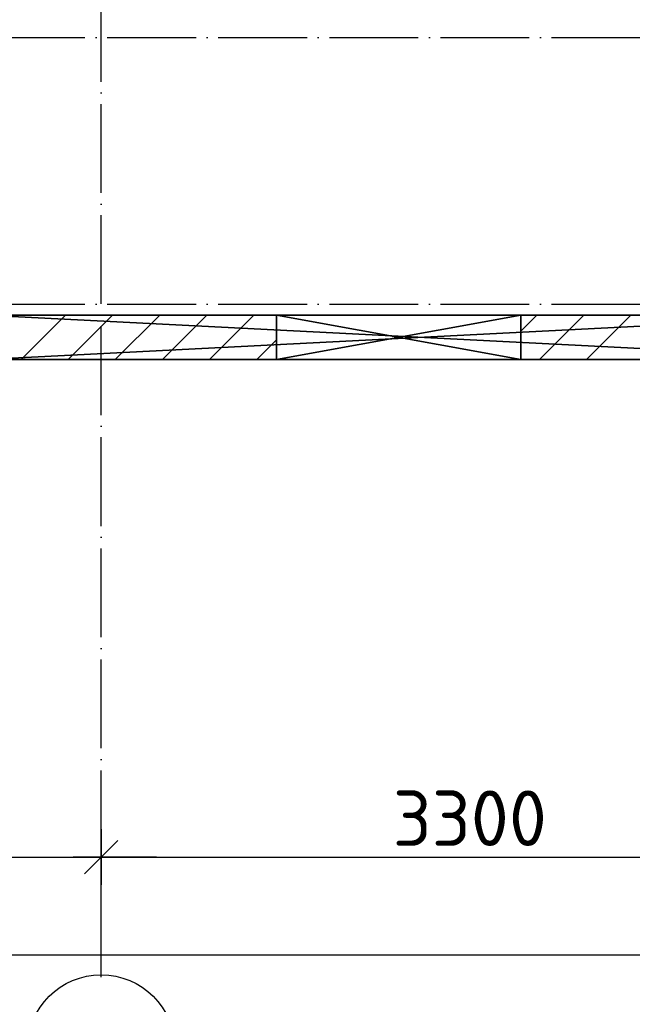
# Model space of a CAD drawing. Header units: millimetres. Extents: x 40580 to 559114, y -343730 to 81020.
# Tile 200 of 256: x 272118 to 274876, y -83646 to -79213. Entities that reach past the tile are written whole.
import ezdxf

# ---------------------------------------------------------------- set-up
doc = ezdxf.new("R2010")
doc.units = ezdxf.units.MM
doc.linetypes.add('______11', pattern=[500, 400, -50, 0, -50])
doc.linetypes.add('______5', pattern=[1100, 800, -100, 100, -100])
for name, color, linetype in [('____________', 7, 'Continuous'), ('___________________', 253, '______5'), ('______________________', 7, 'Continuous')]:
    doc.layers.add(name, color=color, linetype=linetype)
doc.styles.add('ISOCPEUR', font='isocpeur.ttf')

# ---------------------------------------------------------------- blocks, each defined once
blk = doc.blocks.new('ALL_ML_STRICH')
at = {"color": 0, "linetype": 'ByBlock', "lineweight": -2}
for p, q in [((0, -0.5), (0, 0.5)), ((-0.3, -0.3), (0.3, 0.3)), ((-1, 0), (0.5, 0))]:
    blk.add_line(p, q, dxfattribs=at)

msp = doc.modelspace()

# ---------------------------------------------------------------- linework, layer by layer
at = {"layer": '____________', "color": 253, "linetype": '______11'}
for p, q in [((274374.7, -80614.2), (274445.7, -80543.1)), ((274670, -80743.1), (274870, -80543.1))]:
    msp.add_line(p, q, dxfattribs=at)
at = {"layer": '____________', "color": 253, "linetype": '______5'}
msp.add_line((274457.9, -80743.1), (274657.9, -80543.1), dxfattribs=at)
at = {"layer": '____________', "color": 253, "linetype": '______11'}
for points in [[(272124.4, -80743.1), (272124.4, -80743.1), (272324.4, -80543.1)], [(272548.7, -80743.1), (272548.7, -80743.1), (272748.7, -80543.1)], [(272972.9, -80743.1), (272972.9, -80743.1), (273172.9, -80543.1)]]:
    msp.add_lwpolyline(points, dxfattribs=at)
at = {"layer": '____________', "color": 253, "linetype": '______5'}
for points in [[(272336.5, -80743.1), (272336.5, -80743.1), (272536.5, -80543.1)], [(272760.8, -80743.1), (272760.8, -80743.1), (272960.8, -80543.1)], [(273185.1, -80743.1), (273185.1, -80743.1), (273274.7, -80653.6)]]:
    msp.add_lwpolyline(points, dxfattribs=at)
at = {"layer": '___________________', "color": 253, "linetype": '______11'}
for p, q in [((272484.7, -83493.1), (272484.7, -63293.1)), ((272484.7, -83493.1), (272484.7, -63293.1)), ((235004.7, -79293.1), (282084.7, -79293.1)), ((235004.7, -79293.1), (282084.7, -79293.1)), ((235004.7, -80493.1), (282084.7, -80493.1)), ((235004.7, -80493.1), (282084.7, -80493.1)), ((272484.7, -83493.1), (272484.7, -83493.1)), ((272484.7, -83493.1), (272484.7, -83493.1))]:
    msp.add_line(p, q, dxfattribs=at)
at = {"layer": '___________________', "color": 7, "linetype": 'Continuous'}
msp.add_circle((272485.1, -83842.8), 330.4, dxfattribs=at)
at = {"layer": '______________________'}
for p, q in [((268564.7, -82982.8), (272484.7, -82982.8)), ((272484.7, -83523.1), (272484.7, -82982.8)), ((272484.7, -82982.8), (275784.7, -82982.8)), ((272484.7, -83523.1), (272484.7, -82982.8)), ((237004.7, -83422.9), (279084.7, -83422.9))]:
    msp.add_line(p, q, dxfattribs=at)

# ---------------------------------------------------------------- block references
at = {"layer": '______________________', "xscale": 250, "yscale": 250, "zscale": 250}
msp.add_blockref('ALL_ML_STRICH', (272484.7, -82982.8), dxfattribs=at)
at = {"layer": '______________________', "xscale": 250, "yscale": 250, "zscale": 250, "rotation": 180}
msp.add_blockref('ALL_ML_STRICH', (272484.7, -82982.8), dxfattribs=at)

# ---------------------------------------------------------------- texts
at = {"layer": '______________________', "style": 'ISOCPEUR'}
msp.add_text('3300', height=250, dxfattribs=at).set_placement((273797.2, -82932.8))

# ---------------------------------------------------------------- meshes
at = {"layer": '____________', "color": 7, "linetype": 'Continuous'}
mesh = msp.add_polyface(dxfattribs=at)
corners = [(271964.7, -80743.1, -3800), (271964.7, -80543.1, -3800), (275884.7, -80543.1, -3800), (275884.7, -80743.1, -3800)]
mesh.append_faces([[corners[k] for k in face] for face in [(1, 2, 0)]], dxfattribs={"vtx1": -1, "color": 7})
mesh.append_faces([[corners[k] for k in face] for face in [(2, 3, 0)]], dxfattribs={"vtx2": -1, "color": 7})
mesh = msp.add_polyface(dxfattribs=at)
corners = [(271964.7, -80543.1, -350), (271964.7, -80743.1, -350), (275884.7, -80743.1, -350), (275884.7, -80543.1, -350)]
mesh.append_faces([[corners[k] for k in face] for face in [(1, 2, 0)]], dxfattribs={"vtx1": -1, "color": 7})
mesh.append_faces([[corners[k] for k in face] for face in [(2, 3, 0)]], dxfattribs={"vtx2": -1, "color": 7})
mesh = msp.add_polyface(dxfattribs=at)
corners = [(275884.7, -80543.1, -3800), (271964.7, -80543.1, -3800), (271964.7, -80543.1, -350), (275884.7, -80543.1, -350), (274374.7, -80543.1, -600), (273274.7, -80543.1, -600), (273274.7, -80543.1, -1900), (274374.7, -80543.1, -1900)]
mesh.append_faces([[corners[k] for k in face] for face in [(3, 4, 5), (7, 0, 1), (7, 3, 0)]], dxfattribs={"vtx0": -1, "vtx2": -1, "color": 7})
mesh.append_faces([[corners[k] for k in face] for face in [(2, 3, 5), (5, 6, 2), (1, 2, 6), (6, 7, 1), (7, 4, 3)]], dxfattribs={"vtx1": -1, "vtx2": -1, "color": 7})
mesh = msp.add_polyface(dxfattribs=at)
corners = [(273274.7, -80543.1, -1900), (273274.7, -80543.1, -600), (273274.7, -80743.1, -600), (273274.7, -80743.1, -1900)]
mesh.append_faces([[corners[k] for k in face] for face in [(1, 2, 0)]], dxfattribs={"vtx1": -1, "color": 7})
mesh.append_faces([[corners[k] for k in face] for face in [(2, 3, 0)]], dxfattribs={"vtx2": -1, "color": 7})
mesh = msp.add_polyface(dxfattribs=at)
corners = [(273274.7, -80743.1, -1900), (274374.7, -80743.1, -1900), (274374.7, -80543.1, -1900), (273274.7, -80543.1, -1900)]
mesh.append_faces([[corners[k] for k in face] for face in [(1, 2, 0)]], dxfattribs={"vtx1": -1, "color": 7})
mesh.append_faces([[corners[k] for k in face] for face in [(2, 3, 0)]], dxfattribs={"vtx2": -1, "color": 7})
mesh = msp.add_polyface(dxfattribs=at)
corners = [(273274.7, -80543.1, -600), (274374.7, -80543.1, -600), (274374.7, -80743.1, -600), (273274.7, -80743.1, -600)]
mesh.append_faces([[corners[k] for k in face] for face in [(1, 2, 0)]], dxfattribs={"vtx1": -1, "color": 7})
mesh.append_faces([[corners[k] for k in face] for face in [(2, 3, 0)]], dxfattribs={"vtx2": -1, "color": 7})
mesh = msp.add_polyface(dxfattribs=at)
corners = [(274374.7, -80743.1, -1900), (274374.7, -80743.1, -600), (274374.7, -80543.1, -600), (274374.7, -80543.1, -1900)]
mesh.append_faces([[corners[k] for k in face] for face in [(1, 2, 0)]], dxfattribs={"vtx1": -1, "color": 7})
mesh.append_faces([[corners[k] for k in face] for face in [(2, 3, 0)]], dxfattribs={"vtx2": -1, "color": 7})
mesh = msp.add_polyface(dxfattribs=at)
corners = [(271964.7, -80743.1, -3800), (275884.7, -80743.1, -3800), (275884.7, -80743.1, -350), (271964.7, -80743.1, -350), (273274.7, -80743.1, -600), (274374.7, -80743.1, -600), (274374.7, -80743.1, -1900), (273274.7, -80743.1, -1900)]
mesh.append_faces([[corners[k] for k in face] for face in [(3, 4, 5), (7, 0, 1), (7, 3, 0)]], dxfattribs={"vtx0": -1, "vtx2": -1, "color": 7})
mesh.append_faces([[corners[k] for k in face] for face in [(2, 3, 5), (5, 6, 2), (1, 2, 6), (6, 7, 1), (7, 4, 3)]], dxfattribs={"vtx1": -1, "vtx2": -1, "color": 7})

doc.saveas('drawing.dxf')
